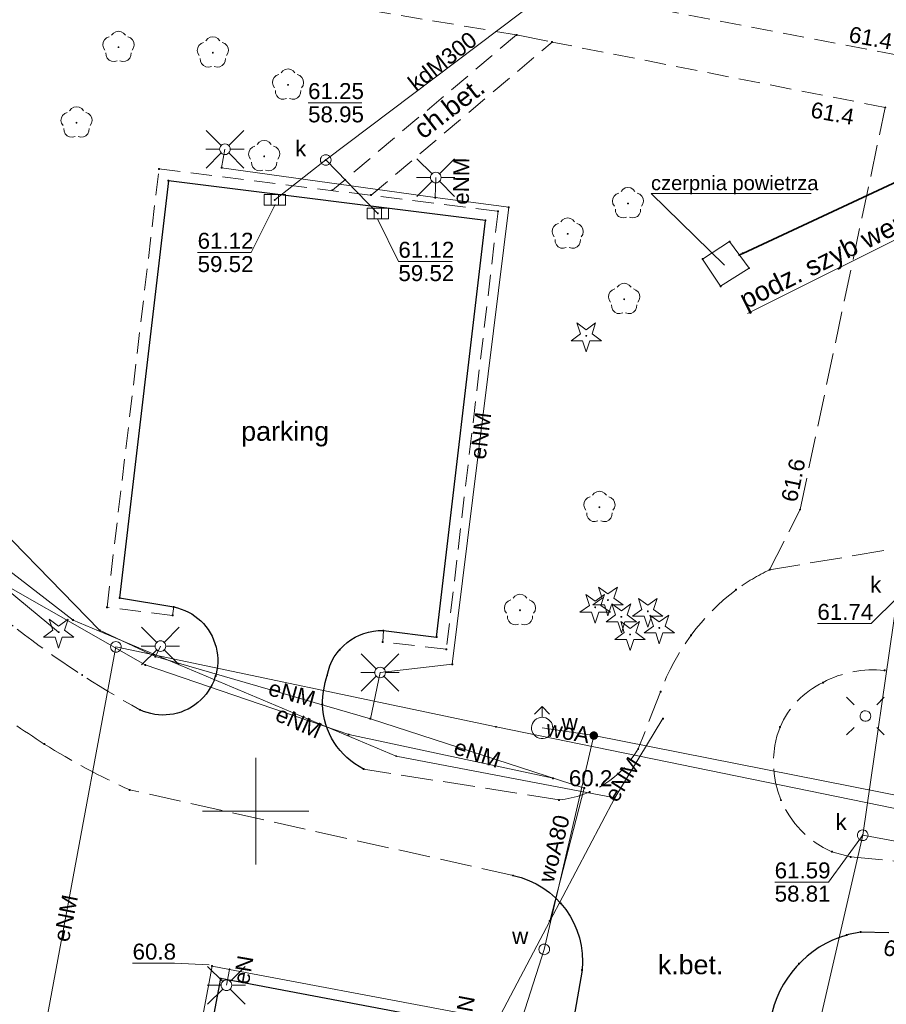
# Model space of a CAD drawing. Header units: millimetres. Extents: x 6421400 to 6424255, y 5791334 to 5793836.
# Tile 20 of 101: x 6422639 to 6422680, y 5792791 to 5792837. Entities that reach past the tile are written whole.
import ezdxf
from ezdxf.enums import TextEntityAlignment as Align

# ---------------------------------------------------------------- set-up
doc = ezdxf.new("R2010")
doc.units = ezdxf.units.MM
doc.linetypes.add('PRZER2-1', pattern=[1.5, 1, -0.5])
doc.linetypes.add('PRZER3-1', pattern=[2, 1.5, -0.5])
doc.layers.get('0').update_dxf_attribs({"color": 252})
for name, color, linetype, lineweight in [('GSLKOC', 252, 'Continuous', 18), ('GSLKOU', 252, 'Continuous', 18), ('GSLKRW', 252, 'Continuous', 25), ('GSLRIN', 252, 'Continuous', 18), ('GSPPRB', 252, 'Continuous', 18), ('GSPRDI', 252, 'Continuous', 18), ('GSPRDL', 252, 'Continuous', 18), ('GSSINN', 252, 'Continuous', 18), ('GTGTXT_O', 252, 'Continuous', 18), ('GULENN', 252, 'Continuous', 18), ('GULENN_O', 252, 'Continuous', 18), ('GULIOR', 252, 'Continuous', 25), ('GULKDP', 252, 'Continuous', 18), ('GULKDP_O', 252, 'Continuous', 18), ('GULKPP', 252, 'Continuous', 18), ('GULWOP', 252, 'Continuous', 18), ('GULWOP_O', 252, 'Continuous', 18), ('GUPISL', 252, 'Continuous', 18), ('GUPKKS', 252, 'Continuous', 18), ('GUPKSD', 252, 'Continuous', 18), ('GUPKSD_O', 252, 'Continuous', 18), ('GUPKWZ', 252, 'Continuous', 13), ('GUPKWZ_O', 252, 'Continuous', 13), ('GUPWDT', 252, 'Continuous', 18), ('GUPWSD', 252, 'Continuous', 18), ('GUPWSD_O', 252, 'Continuous', 18), ('Ramka sekcyjna', 252, 'Continuous', 18)]:
    doc.layers.add(name, color=color, linetype=linetype, lineweight=lineweight)
for name, color, linetype in [('GSPWPN', 252, 'Continuous'), ('GSPWPN_O', 252, 'Continuous'), ('GUPESH', 252, 'Continuous'), ('GUPESH_O', 252, 'Continuous'), ('GUPKSH', 252, 'Continuous'), ('GUPKSH_O', 252, 'Continuous'), ('GUPWZA', 252, 'Continuous'), ('GUPWZA_O', 252, 'Continuous'), ('xref', 252, 'Continuous')]:
    doc.layers.add(name, color=color, linetype=linetype)
doc.styles.add('Arial', font='arial.ttf')

# ---------------------------------------------------------------- blocks, each defined once
blk = doc.blocks.new('GSPRDL1')
blk.add_hatch(color=0).paths.add_polyline_path([(-0.045, 0), (-0.042798, -0.013906), (-0.036406, -0.02645), (-0.02645, -0.036406), (-0.013906, -0.042798), (0, -0.045), (0.013906, -0.042798), (0.02645, -0.036406), (0.036406, -0.02645), (0.042798, -0.013906), (0.045, 0), (0.042798, 0.013906), (0.036406, 0.02645), (0.02645, 0.036406), (0.013906, 0.042798), (0, 0.045), (-0.013906, 0.042798), (-0.02645, 0.036406), (-0.036406, 0.02645), (-0.042798, 0.013906)])
at = {"color": 0}
for points in [[(-0.646351, 0.068773), (-0.677512, 0.194901), (-0.663766, 0.324092), (-0.606763, 0.440839), (-0.513345, 0.531129), (-0.394725, 0.584125), (-0.265141, 0.593465)], [(-0.134326, 0.635969), (-0.024001, 0.70458), (0.103115, 0.731429), (0.231763, 0.713292), (0.346501, 0.652348), (0.433559, 0.55591), (0.482485, 0.435555)], [(0.563333, 0.324277), (0.662679, 0.240553), (0.727494, 0.127956), (0.75, 0), (0.727494, -0.127956), (0.662679, -0.240553), (0.563333, -0.324277)], [(-0.265141, -0.593465), (-0.394725, -0.584125), (-0.513345, -0.531129), (-0.606763, -0.440839), (-0.663766, -0.324092), (-0.677512, -0.194901), (-0.646351, -0.068773)], [(0.482485, -0.435555), (0.433559, -0.55591), (0.346501, -0.652348), (0.231763, -0.713292), (0.103115, -0.731429), (-0.024001, -0.70458), (-0.134326, -0.635969)]]:
    blk.add_lwpolyline(points, dxfattribs=at)
blk = doc.blocks.new('GSPRDI1')
blk.add_hatch(color=0).paths.add_polyline_path([(-0.045, 0), (-0.042798, -0.013906), (-0.036406, -0.02645), (-0.02645, -0.036406), (-0.013906, -0.042798), (0, -0.045), (0.013906, -0.042798), (0.02645, -0.036406), (0.036406, -0.02645), (0.042798, -0.013906), (0.045, 0), (0.042798, 0.013906), (0.036406, 0.02645), (0.02645, 0.036406), (0.013906, 0.042798), (0, 0.045), (-0.013906, 0.042798), (-0.02645, 0.036406), (-0.036406, 0.02645), (-0.042798, 0.013906)])
at = {"color": 0}
blk.add_lwpolyline([(0.088531, -0.272471), (-0.231778, -0.713338), (-0.231778, -0.168396), (-0.750048, 0), (-0.231778, 0.168396), (-0.231778, 0.713338), (0.088531, 0.272471), (0.606801, 0.440867), (0.286493, 0), (0.606801, -0.440867)], close=True, dxfattribs=at)
blk = doc.blocks.new('GSPWPN1')
blk.add_hatch(color=0).paths.add_polyline_path([(0, 0.045), (-0.011647, 0.043467), (-0.0225, 0.038971), (-0.03182, 0.03182), (-0.038971, 0.0225), (-0.043467, 0.011647), (-0.045, 0), (-0.043467, -0.011647), (-0.038971, -0.0225), (-0.03182, -0.03182), (-0.0225, -0.038971), (-0.011647, -0.043467), (0, -0.045), (0.011647, -0.043467), (0.0225, -0.038971), (0.03182, -0.03182), (0.038971, -0.0225), (0.043467, -0.011647), (0.045, 0), (0.043467, 0.011647), (0.038971, 0.0225), (0.03182, 0.03182), (0.0225, 0.038971), (0.011647, 0.043467)])
blk = doc.blocks.new('GUPESH1')
blk.add_hatch(color=0).paths.add_polyline_path([(0, 0.045), (-0.011647, 0.043467), (-0.0225, 0.038971), (-0.03182, 0.03182), (-0.038971, 0.0225), (-0.043467, 0.011647), (-0.045, 0), (-0.043467, -0.011647), (-0.038971, -0.0225), (-0.03182, -0.03182), (-0.0225, -0.038971), (-0.011647, -0.043467), (0, -0.045), (0.011647, -0.043467), (0.0225, -0.038971), (0.03182, -0.03182), (0.038971, -0.0225), (0.043467, -0.011647), (0.045, 0), (0.043467, 0.011647), (0.038971, 0.0225), (0.03182, 0.03182), (0.0225, 0.038971), (0.011647, 0.043467)])
blk = doc.blocks.new('GUPKSH1')
blk.add_hatch(color=0).paths.add_polyline_path([(0, 0.045), (-0.011647, 0.043467), (-0.0225, 0.038971), (-0.03182, 0.03182), (-0.038971, 0.0225), (-0.043467, 0.011647), (-0.045, 0), (-0.043467, -0.011647), (-0.038971, -0.0225), (-0.03182, -0.03182), (-0.0225, -0.038971), (-0.011647, -0.043467), (0, -0.045), (0.011647, -0.043467), (0.0225, -0.038971), (0.03182, -0.03182), (0.038971, -0.0225), (0.043467, -0.011647), (0.045, 0), (0.043467, 0.011647), (0.038971, 0.0225), (0.03182, 0.03182), (0.0225, 0.038971), (0.011647, 0.043467)])
blk = doc.blocks.new('GUPWZA1')
blk.add_hatch(color=0).paths.add_polyline_path([(0, 0.2), (-0.051764, 0.193185), (-0.1, 0.173205), (-0.141421, 0.141421), (-0.173205, 0.1), (-0.193185, 0.051764), (-0.2, 0), (-0.193185, -0.051764), (-0.173205, -0.1), (-0.141421, -0.141421), (-0.1, -0.173205), (-0.051764, -0.193185), (0, -0.2), (0.051764, -0.193185), (0.1, -0.173205), (0.141421, -0.141421), (0.173205, -0.1), (0.193185, -0.051764), (0.2, 0), (0.193185, 0.051764), (0.173205, 0.1), (0.141421, 0.141421), (0.1, 0.173205), (0.051764, 0.193185)])
blk = doc.blocks.new('GUPWDT1')
at = {"color": 0}
blk.add_lwpolyline([(0.5, 0), (0.492404, -0.086824), (0.469846, -0.17101), (0.433013, -0.25), (0.383022, -0.321394), (0.321394, -0.383022), (0.25, -0.433013), (0.17101, -0.469846), (0.086824, -0.492404), (0, -0.5), (-0.086824, -0.492404), (-0.17101, -0.469846), (-0.25, -0.433013), (-0.32743, -0.377875), (-0.393027, -0.309079), (-0.444418, -0.229113), (-0.479746, -0.140866), (-0.497736, -0.047528), (-0.497736, 0.047528), (-0.479746, 0.140866), (-0.444418, 0.229113), (-0.393027, 0.309079), (-0.32743, 0.377875), (-0.25, 0.433013), (-0.163534, 0.4725), (-0.071157, 0.494911), (0.023791, 0.499434), (0.117879, 0.485906), (0.207708, 0.454816), (0.290028, 0.407288), (0.361867, 0.34504), (0.420627, 0.27032), (0.464184, 0.185831), (0.490964, 0.094626)], close=True, dxfattribs=at)
for points in [[(0.5, 0), (1, 0)], [(0.646447, 0.353553), (1, 0), (0.646447, -0.353553)]]:
    blk.add_lwpolyline(points, dxfattribs=at)
blk = doc.blocks.new('GUPWSD1_1')
at = {"color": 0}
blk.add_lwpolyline([(0.25, 0), (0.241481, -0.064705), (0.216506, -0.125), (0.176777, -0.176777), (0.125, -0.216506), (0.064705, -0.241481), (0, -0.25), (-0.064705, -0.241481), (-0.125, -0.216506), (-0.176777, -0.176777), (-0.216506, -0.125), (-0.241481, -0.064705), (-0.25, 0), (-0.241481, 0.064705), (-0.216506, 0.125), (-0.176777, 0.176777), (-0.125, 0.216506), (-0.064705, 0.241481), (0, 0.25), (0.064705, 0.241481), (0.125, 0.216506), (0.176777, 0.176777), (0.216506, 0.125), (0.241481, 0.064705)], close=True, dxfattribs=at)
blk = doc.blocks.new('GUPKKS1')
at = {"color": 0}
blk.add_lwpolyline([(0.5, -0.25), (-0.5, -0.25), (-0.5, 0.25), (0.5, 0.25)], close=True, dxfattribs=at)
for points in [[(-0.175, -0.25), (-0.175, 0.25)], [(0.175, -0.25), (0.175, 0.25)]]:
    blk.add_lwpolyline(points, dxfattribs=at)
blk = doc.blocks.new('GUPKSD1_1')
at = {"color": 0}
blk.add_lwpolyline([(0.25, 0), (0.241481, -0.064705), (0.216506, -0.125), (0.176777, -0.176777), (0.125, -0.216506), (0.064705, -0.241481), (0, -0.25), (-0.064705, -0.241481), (-0.125, -0.216506), (-0.176777, -0.176777), (-0.216506, -0.125), (-0.241481, -0.064705), (-0.25, 0), (-0.241481, 0.064705), (-0.216506, 0.125), (-0.176777, 0.176777), (-0.125, 0.216506), (-0.064705, 0.241481), (0, 0.25), (0.064705, 0.241481), (0.125, 0.216506), (0.176777, 0.176777), (0.216506, 0.125), (0.241481, 0.064705)], close=True, dxfattribs=at)
blk = doc.blocks.new('GUPISL1_2')
at = {"color": 0}
for points in [[(-0.176777, 0.176777), (-0.883883, 0.883883)], [(0, 0.25), (0, 0.9)], [(0.176777, 0.176777), (0.883883, 0.883883)], [(-0.176777, -0.176777), (-0.883883, -0.883883)], [(0, -0.25), (0, -0.9)], [(0.176777, -0.176777), (0.883883, -0.883883)]]:
    blk.add_lwpolyline(points, dxfattribs=at)
blk.add_lwpolyline([(0.25, 0), (0.241481, -0.064705), (0.216506, -0.125), (0.176777, -0.176777), (0.125, -0.216506), (0.064705, -0.241481), (0, -0.25), (-0.064705, -0.241481), (-0.125, -0.216506), (-0.176777, -0.176777), (-0.216506, -0.125), (-0.241481, -0.064705), (-0.25, 0), (-0.241481, 0.064705), (-0.216506, 0.125), (-0.176777, 0.176777), (-0.125, 0.216506), (-0.064705, 0.241481), (0, 0.25), (0.064705, 0.241481), (0.125, 0.216506), (0.176777, 0.176777), (0.216506, 0.125), (0.241481, 0.064705)], close=True, dxfattribs=at)
blk = doc.blocks.new('GUPISL1_4')
at = {"color": 0}
blk.add_lwpolyline([(0.25, 0), (0.241481, -0.064705), (0.216506, -0.125), (0.176777, -0.176777), (0.125, -0.216506), (0.064705, -0.241481), (0, -0.25), (-0.064705, -0.241481), (-0.125, -0.216506), (-0.176777, -0.176777), (-0.216506, -0.125), (-0.241481, -0.064705), (-0.25, 0), (-0.241481, 0.064705), (-0.216506, 0.125), (-0.176777, 0.176777), (-0.125, 0.216506), (-0.064705, 0.241481), (0, 0.25), (0.064705, 0.241481), (0.125, 0.216506), (0.176777, 0.176777), (0.216506, 0.125), (0.241481, 0.064705)], close=True, dxfattribs=at)
blk = doc.blocks.new('GUPISL1_10')
at = {"color": 0}
for points in [[(-0.883883, 0.883883), (-0.53033, 0.53033)], [(0.883883, 0.883883), (0.53033, 0.53033)], [(-0.883883, -0.883883), (-0.53033, -0.53033)], [(0.883883, -0.883883), (0.53033, -0.53033)]]:
    blk.add_lwpolyline(points, dxfattribs=at)
blk.add_lwpolyline([(0.25, 0), (0.234922, -0.085505), (0.19151, -0.160697), (0.125, -0.216507), (0.064705, -0.241482), (0, -0.25), (-0.064705, -0.241482), (-0.125, -0.216507), (-0.183262, -0.170042), (-0.225242, -0.10847), (-0.247207, -0.03726), (-0.247207, 0.03726), (-0.225242, 0.10847), (-0.183262, 0.170042), (-0.125, 0.216507), (-0.05563, 0.243732), (0.018682, 0.2493), (0.091335, 0.232718), (0.155872, 0.195458), (0.20656, 0.14083), (0.238893, 0.07369)], close=True, dxfattribs=at)
blk = doc.blocks.new('GUPKWZ1_1')
at = {"color": 0}
blk.add_lwpolyline([(0.25, 0), (0.241481, -0.064705), (0.216506, -0.125), (0.176777, -0.176777), (0.125, -0.216506), (0.064705, -0.241481), (0, -0.25), (-0.064705, -0.241481), (-0.125, -0.216506), (-0.176777, -0.176777), (-0.216506, -0.125), (-0.241481, -0.064705), (-0.25, 0), (-0.241481, 0.064705), (-0.216506, 0.125), (-0.176777, 0.176777), (-0.125, 0.216506), (-0.064705, 0.241481), (0, 0.25), (0.064705, 0.241481), (0.125, 0.216506), (0.176777, 0.176777), (0.216506, 0.125), (0.241481, 0.064705)], close=True, dxfattribs=at)
blk = doc.blocks.new('GSPPRB0')
at = {"color": 0, "lineweight": 18}
blk.add_lwpolyline([(-0.007955, 0.0225), (0.007955, 0.0225), (0.0225, 0.007955), (0.0225, -0.007955), (0.007955, -0.0225), (-0.007955, -0.0225), (-0.0225, -0.007955), (-0.0225, 0.007955)], close=True, dxfattribs=at)
blk = doc.blocks.new('G$CC51CC4AD')
at = {"layer": 'GSLKOC', "linetype": 'PRZER2-1', "lineweight": 18, "elevation": 10.18}
for points in [[(6422680.16, 5792835.52), (6422662.654, 5792838.875), (6422638.87, 5792842.86), (6422638.441, 5792843.457), (6422630.494, 5792852.495)], [(6422662.251, 5792836.469), (6422637.01, 5792840.7), (6422636.055, 5792843.721), (6422628.871, 5792851.815)], [(6422662.251, 5792836.469), (6422653.604, 5792829.174)], [(6422655.421, 5792828.941), (6422663.915, 5792836.128)], [(6422679.56, 5792833.06), (6422663.915, 5792836.128)], [(6422646.153, 5792809.594), (6422646.096, 5792809.195), (6422643.022, 5792809.582), (6422645.46, 5792830.174), (6422661.379, 5792828.182), (6422658.951, 5792807.61), (6422655.967, 5792807.954), (6422655.996, 5792808.484)]]:
    blk.add_lwpolyline(points, dxfattribs=at)
at = {"layer": 'GSLKOU', "linetype": 'PRZER3-1', "lineweight": 18, "elevation": 10.18}
for points in [[(6422662.088, 5792796.979), (6422644.085, 5792801, -0.032783), (6422640.073, 5792803.154, -0.017628), (6422637.16, 5792805.188, -0.040254), (6422633.878, 5792807.879, -0.062219), (6422629.935, 5792812.702, -0.02574), (6422628.118, 5792816.167, -0.023006), (6422626.484, 5792820.348, -0.096979), (6422624.346, 5792832.521), (6422626.225, 5792873.41)], [(6422628.871, 5792851.815), (6422627.941, 5792833.276, 0.034462), (6422628.161, 5792828.93, 0.038534), (6422629.672, 5792822.37, 0.024748), (6422630.976, 5792818.765, 0.041404), (6422632.556, 5792815.445, 0.062196), (6422635.975, 5792810.981, 0.023836), (6422638.802, 5792808.549, 0.036939), (6422644.564, 5792804.762)], [(6422674.13, 5792811.34, 0.047709), (6422672.557, 5792810.401, 0.143415), (6422669.008, 5792805.615), (6422667.958, 5792802.923, -0.239852), (6422664.243, 5792800.53), (6422655.067, 5792801.979)], [(6422679.53, 5792806.612, 0.154692), (6422676.638, 5792806.045, 0.180165), (6422674.619, 5792803.951, 0.401581), (6422677.053, 5792798.095), (6422677.929, 5792797.849), (6422680.49, 5792797.61)]]:
    blk.add_lwpolyline(points, format="xyb", dxfattribs=at)
for points in [[(6422662.251, 5792836.469), (6422663.915, 5792836.128)], [(6422681.46, 5792812.57), (6422674.13, 5792811.34), (6422675.56, 5792814.17), (6422679.56, 5792833.06)]]:
    blk.add_lwpolyline(points, dxfattribs=at)
at = {"layer": 'GSLKRW', "linetype": 'Continuous', "lineweight": 25, "elevation": 10.18}
for points in [[(6422655.067, 5792801.979, -0.273384), (6422653.132, 5792805.015, -0.073625), (6422653.357, 5792806.382, -0.368177), (6422655.996, 5792808.484), (6422658.491, 5792808.178), (6422660.791, 5792827.752), (6422645.9, 5792829.616), (6422643.61, 5792810.021), (6422646.153, 5792809.594, -1.130572), (6422644.564, 5792804.762)], [(6422662.088, 5792796.979, -0.382083), (6422665.327, 5792792.538), (6422664.713, 5792789.048), (6422662.184, 5792775.48)], [(6422679.73, 5792794.29), (6422678.404, 5792794.319, 0.033495), (6422677.752, 5792794.181, 0.287324), (6422674.178, 5792790.215), (6422673.655, 5792787.364), (6422671.126, 5792773.806)]]:
    blk.add_lwpolyline(points, format="xyb", dxfattribs=at)
blk.add_lwpolyline([(6422664.713, 5792789.048), (6422648.354, 5792792.138), (6422640.456, 5792750.339), (6422682.285, 5792742.391), (6422690.144, 5792784.241), (6422673.655, 5792787.364)], dxfattribs=at)
at = {"layer": 'GSLRIN', "linetype": 'Continuous', "lineweight": 18, "elevation": 10.1}
blk.add_lwpolyline([(6422629.59, 5792828.85), (6422632.14, 5792819.17), (6422637.36, 5792811.2), (6422640.75, 5792808.41)], dxfattribs=at)
at = {"layer": 'GSSINN', "linetype": 'Continuous', "lineweight": 18, "elevation": 10.3}
blk.add_lwpolyline([(6422670.98, 5792825.94), (6422672.25, 5792826.76), (6422673.17, 5792825.51), (6422671.83, 5792824.66)], close=True, dxfattribs=at)
at = {"layer": 'GTGTXT_O', "linetype": 'Continuous', "lineweight": 13, "elevation": 10.8, "flags": 128}
for points in [[(6422682.044, 5792830.386), (6422681.47, 5792827.557), (6422673.096, 5792823.375)], [(6422672.013, 5792825.651), (6422668.562, 5792829.019), (6422676.082, 5792829.019)]]:
    blk.add_lwpolyline(points, dxfattribs=at)
at = {"layer": 'GULENN', "linetype": 'Continuous', "lineweight": 18, "elevation": 10.18}
for points in [[(6422663.96, 5792801.55), (6422654.372, 5792803.602), (6422644.818, 5792806.87), (6422635.64, 5792812.1), (6422631.226, 5792824.053), (6422629.971, 5792835.298), (6422631.017, 5792853.577), (6422634.85, 5792854.83), (6422632.92, 5792861.883), (6422632.31, 5792875.802), (6422632.566, 5792888.349), (6422643.432, 5792887.705), (6422643.59, 5792899.56), (6422642.738, 5792900.484), (6422633.704, 5792918.946), (6422634.35, 5792930.652)], [(6422630.74, 5792846.998), (6422630.357, 5792833.775), (6422631.358, 5792825.647), (6422636.251, 5792815.088), (6422636.098, 5792813.094), (6422641.424, 5792808.979), (6422656.597, 5792802.586), (6422666.863, 5792800.635)], [(6422648.558, 5792831.098), (6422648.402, 5792830.23), (6422658.43, 5792828.826), (6422661.882, 5792828.373), (6422659.228, 5792806.904), (6422655.84, 5792806.516), (6422655.39, 5792804.344)], [(6422658.43, 5792828.826), (6422658.457, 5792829.766)], [(6422655.39, 5792804.344), (6422645.29, 5792807.26), (6422642.672, 5792808.498), (6422636.251, 5792815.088)], [(6422634.02, 5792756.96), (6422638.709, 5792782.227), (6422643.439, 5792807.719)], [(6422661.319, 5792751.395), (6422671.229, 5792749.525), (6422701.74, 5792744.143), (6422706.574, 5792768.615), (6422711.825, 5792793.888), (6422685.306, 5792799.044), (6422661.286, 5792803.963), (6422643.439, 5792807.719)], [(6422645.29, 5792807.26), (6422645.529, 5792807.755)], [(6422655.39, 5792804.344), (6422665.424, 5792801.089), (6422663.809, 5792794.836)], [(6422669.12, 5792804.348), (6422666.863, 5792800.635)], [(6422666.863, 5792800.635), (6422663.809, 5792794.836), (6422641.517, 5792752.484)], [(6422661.262, 5792745.877), (6422650.994, 5792747.826), (6422639.869, 5792749.94), (6422641.963, 5792761.035), (6422643.912, 5792771.343), (6422645.872, 5792781.67), (6422647.955, 5792792.726), (6422648.772, 5792792.571), (6422659.09, 5792790.621), (6422669.358, 5792788.683), (6422677.173, 5792787.199)], [(6422648.772, 5792792.571), (6422648.629, 5792791.823)]]:
    blk.add_lwpolyline(points, dxfattribs=at)
at = {"layer": 'GULIOR', "linetype": 'Continuous', "lineweight": 35, "elevation": 10.18}
blk.add_lwpolyline([(6422689.666, 5792834.045), (6422688.874, 5792833.664), (6422672.868, 5792826.205), (6422672.71, 5792826.135)], dxfattribs=at)
at = {"layer": 'GULKDP', "linetype": 'Continuous', "lineweight": 18, "elevation": 10.18}
for points in [[(6422653.29, 5792830.591), (6422667.529, 5792841.35)], [(6422716.32, 5792821.4), (6422715.58, 5792811.12), (6422710.61, 5792792.95), (6422678.5, 5792798.87), (6422680.12, 5792810.02), (6422685.71, 5792837.86), (6422685.8, 5792838.35)], [(6422653.29, 5792830.591), (6422650.895, 5792828.714)], [(6422653.29, 5792830.591), (6422655.735, 5792828.085)]]:
    blk.add_lwpolyline(points, dxfattribs=at)
at = {"layer": 'GULKPP', "linetype": 'Continuous', "lineweight": 18, "elevation": 10.18}
blk.add_lwpolyline([(6422678.5, 5792798.87), (6422673.281, 5792776.217)], dxfattribs=at)
at = {"layer": 'GULWOP', "linetype": 'Continuous', "lineweight": 18, "elevation": 10.18}
for points in [[(6422663.449, 5792803.914), (6422665.875, 5792803.552)], [(6422665.875, 5792803.552), (6422663.548, 5792793.51)], [(6422698.254, 5792797.148), (6422665.875, 5792803.552)], [(6422663.548, 5792793.51), (6422659.963, 5792782.313)]]:
    blk.add_lwpolyline(points, dxfattribs=at)
at = {"layer": 'GUPESH_O', "linetype": 'Continuous', "lineweight": 13, "elevation": 10.8, "flags": 128}
blk.add_lwpolyline([(6422647.819, 5792792.777), (6422646.182, 5792792.856), (6422644.222, 5792792.856)], dxfattribs=at)
at = {"layer": 'GUPKSH_O', "linetype": 'Continuous', "lineweight": 13, "elevation": 10.8, "flags": 128}
for points in [[(6422652.461, 5792833.283), (6422654.981, 5792833.283)], [(6422650.92, 5792828.498), (6422649.796, 5792826.25), (6422647.276, 5792826.25)], [(6422655.727, 5792827.833), (6422656.702, 5792825.825), (6422659.222, 5792825.825)], [(6422680.12, 5792810.02), (6422678.893, 5792808.816), (6422676.373, 5792808.816)], [(6422678.497, 5792798.866), (6422676.888, 5792796.674), (6422674.368, 5792796.674)]]:
    blk.add_lwpolyline(points, dxfattribs=at)
at = {"layer": 'Ramka sekcyjna', "linetype": 'Continuous', "lineweight": 18, "elevation": 100, "flags": 128}
for points in [[(6422650, 5792797.5), (6422650, 5792802.5)], [(6422652.5, 5792800), (6422647.5, 5792800)]]:
    blk.add_lwpolyline(points, dxfattribs=at)
at = {"layer": 'GSPPRB', "linetype": 'Continuous', "lineweight": 18, "rotation": 90}
for p in [(6422662.251, 5792836.469, 10.28), (6422663.915, 5792836.128, 10.28), (6422645.46, 5792830.174, 10.28), (6422648.402, 5792830.23, 10.28), (6422645.9, 5792829.616, 10.28), (6422653.604, 5792829.174, 10.28), (6422655.421, 5792828.941, 10.28), (6422658.43, 5792828.826, 10.28), (6422661.379, 5792828.182, 10.28), (6422661.882, 5792828.373, 10.28), (6422660.791, 5792827.752, 10.28), (6422672.25, 5792826.76, 10.28), (6422672.868, 5792826.205, 10.28), (6422670.98, 5792825.94, 10.28), (6422672.71, 5792826.135, 10.28), (6422673.17, 5792825.51, 10.28), (6422671.83, 5792824.66, 10.28), (6422674.13, 5792811.34, 10.28), (6422643.61, 5792810.021, 10.28), (6422672.557, 5792810.401, 10.28), (6422643.022, 5792809.582, 10.28), (6422646.153, 5792809.594, 10.28), (6422646.096, 5792809.195, 10.28), (6422641.424, 5792808.979, 10.28), (6422642.672, 5792808.498, 10.28), (6422655.996, 5792808.484, 10.28), (6422658.491, 5792808.178, 10.28), (6422670.437, 5792808.259, 10.28), (6422655.967, 5792807.954, 10.28), (6422645.29, 5792807.26, 10.28), (6422653.939, 5792807.581, 10.28), (6422658.951, 5792807.61, 10.28), (6422644.818, 5792806.87, 10.28), (6422659.228, 5792806.904, 10.28), (6422641.853, 5792806.392, 10.28), (6422648.115, 5792806.357, 10.28), (6422653.357, 5792806.382, 10.28), (6422679.53, 5792806.612, 10.28), (6422676.638, 5792806.045, 10.28), (6422669.008, 5792805.615, 10.28), (6422653.132, 5792805.015, 10.28), (6422644.564, 5792804.762, 10.28), (6422655.39, 5792804.344, 10.28), (6422669.12, 5792804.348, 10.28), (6422654.372, 5792803.602, 10.28), (6422661.286, 5792803.963, 10.28), (6422674.619, 5792803.951, 10.28), (6422640.073, 5792803.154, 10.28), (6422667.958, 5792802.923, 10.28), (6422656.597, 5792802.586, 10.28), (6422655.067, 5792801.979, 10.28), (6422663.96, 5792801.55, 10.28), (6422644.085, 5792801, 10.28), (6422665.424, 5792801.089, 10.28), (6422665.681, 5792800.904, 10.28), (6422664.243, 5792800.53, 10.28), (6422666.863, 5792800.635, 10.28), (6422674.667, 5792800.519, 10.28), (6422677.053, 5792798.095, 10.28), (6422677.929, 5792797.849, 10.28), (6422662.088, 5792796.979, 10.28), (6422664.314, 5792795.677, 10.28), (6422663.809, 5792794.836, 10.28), (6422678.404, 5792794.319, 10.28), (6422677.752, 5792794.181, 10.28), (6422647.955, 5792792.726, 10.28), (6422648.772, 5792792.571, 10.28), (6422665.327, 5792792.538, 10.28), (6422675.516, 5792792.841, 10.28), (6422648.354, 5792792.138, 10.28)]:
    blk.add_blockref('GSPPRB0', p, dxfattribs=at)
at = {"layer": 'GSPRDI', "linetype": 'Continuous', "lineweight": 18, "rotation": 90}
for p in [(6422665.52, 5792822.33, 10.12), (6422666.54, 5792809.92, 10.12), (6422665.94, 5792809.58, 10.12), (6422667.17, 5792809.13, 10.12), (6422668.41, 5792809.39, 10.12), (6422668.95, 5792808.61, 10.12), (6422640.75, 5792808.41, 10.12), (6422667.58, 5792808.3, 10.12)]:
    blk.add_blockref('GSPRDI1', p, dxfattribs=at)
at = {"layer": 'GSPRDL', "linetype": 'Continuous', "lineweight": 18, "rotation": 90}
for p in [(6422643.56, 5792835.89, 10.12), (6422647.99, 5792835.63, 10.12), (6422651.52, 5792834.12, 10.12), (6422641.59, 5792832.34, 10.12), (6422650.4, 5792830.76, 10.12), (6422667.48, 5792828.55, 10.12), (6422664.65, 5792827.12, 10.12), (6422667.3, 5792824.05, 10.12), (6422666.14, 5792814.28, 10.12), (6422662.41, 5792809.44, 10.12)]:
    blk.add_blockref('GSPRDL1', p, dxfattribs=at)
at = {"layer": 'GSPWPN', "linetype": 'Continuous', "lineweight": 5, "rotation": 90}
for p in [(6422679.56, 5792833.06, 10.2), (6422675.56, 5792814.17, 10.2)]:
    blk.add_blockref('GSPWPN1', p, dxfattribs=at)
at = {"layer": 'GUPESH', "linetype": 'Continuous', "lineweight": 5, "rotation": 90}
for p in [(6422663.956, 5792801.551, 10.24), (6422647.955, 5792792.726, 10.24)]:
    blk.add_blockref('GUPESH1', p, dxfattribs=at)
at = {"layer": 'GUPISL', "linetype": 'Continuous', "lineweight": 18, "rotation": 90}
for name, p in [('GUPISL1_2', (6422648.558, 5792831.098, 10.24)), ('GUPISL1_2', (6422658.457, 5792829.766, 10.24)), ('GUPISL1_2', (6422645.529, 5792807.755, 10.24)), ('GUPISL1_4', (6422643.439, 5792807.719, 10.24)), ('GUPISL1_2', (6422655.84, 5792806.516, 10.24)), ('GUPISL1_10', (6422678.63, 5792804.47, 10.24)), ('GUPISL1_2', (6422648.629, 5792791.823, 10.24))]:
    blk.add_blockref(name, p, dxfattribs=at)
at = {"layer": 'GUPKKS', "linetype": 'Continuous', "lineweight": 18}
for p in [(6422650.895, 5792828.714, 10.24), (6422655.735, 5792828.085, 10.24)]:
    blk.add_blockref('GUPKKS1', p, dxfattribs=at)
at = {"layer": 'GUPKSD', "linetype": 'Continuous', "lineweight": 18, "rotation": 90}
for p in [(6422653.29, 5792830.591, 10.24), (6422678.5, 5792798.87, 10.24)]:
    blk.add_blockref('GUPKSD1_1', p, dxfattribs=at)
at = {"layer": 'GUPKSH', "linetype": 'Continuous', "lineweight": 5, "rotation": 90}
for p in [(6422653.29, 5792830.591, 10.24), (6422650.895, 5792828.714, 10.24), (6422655.735, 5792828.085, 10.24), (6422678.5, 5792798.87, 10.24)]:
    blk.add_blockref('GUPKSH1', p, dxfattribs=at)
at = {"layer": 'GUPKWZ', "linetype": 'Continuous', "lineweight": 13, "rotation": 90}
blk.add_blockref('GUPKWZ1_1', (6422678.5, 5792798.87, 10.25), dxfattribs=at)
at = {"layer": 'GUPWDT', "linetype": 'Continuous', "lineweight": 18, "rotation": 90}
blk.add_blockref('GUPWDT1', (6422663.449, 5792803.914, 10.24), dxfattribs=at)
at = {"layer": 'GUPWSD', "linetype": 'Continuous', "lineweight": 18, "rotation": 90}
blk.add_blockref('GUPWSD1_1', (6422663.548, 5792793.51, 10.24), dxfattribs=at)
at = {"layer": 'GUPWZA', "linetype": 'Continuous', "lineweight": 5, "rotation": 346.0481203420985}
blk.add_blockref('GUPWZA1', (6422665.875, 5792803.552, 10.24), dxfattribs=at)
at = {"layer": 'GSPWPN_O', "linetype": 'Continuous', "lineweight": 0, "style": 'Arial'}
blk.add_text('61.4', height=0.75, rotation=349.6309, dxfattribs=at).set_placement((6422679.811, 5792835.777, 10.8), align=Align.RIGHT)
for s, rotation, p in [('61.4', 349.6309, (6422676.014, 5792832.599, 10.8)), ('61.6', 78.1698, (6422675.399, 5792814.478, 10.8)), ('61.5', 343.527, (6422679.401, 5792793.292, 10.8))]:
    blk.add_text(s, height=0.75, rotation=rotation, dxfattribs=at).set_placement(p)
at = {"layer": 'GTGTXT_O', "linetype": 'Continuous', "lineweight": 0, "style": 'Arial'}
for s, height, rotation, p in [('ch.bet.', 0.9, 37.6774, (6422657.86, 5792831.529, 10.8)), ('czerpnia powietrza', 0.675, 360, (6422668.562, 5792829.174, 10.8)), ('podz. szyb wentyl', 0.9, 26.5377, (6422673.003, 5792823.56, 10.8)), ('parking', 0.9, 360, (6422649.323, 5792817.401, 10.8)), ('k.bet.', 0.9, 360, (6422668.883, 5792792.342, 10.8))]:
    blk.add_text(s, height=height, rotation=rotation, dxfattribs=at).set_placement(p)
at = {"layer": 'GULENN_O', "linetype": 'Continuous', "lineweight": 0, "style": 'Arial'}
for s, rotation, p in [('eNM', 89.3905, (6422660.022, 5792829.593, 10.8)), ('eNM', 82.9527, (6422660.928, 5792817.592, 10.8)), ('eNM', 344.9457, (6422651.61, 5792805.171, 10.8)), ('eNM', 336.0979, (6422651.867, 5792803.84, 10.8)), ('eNM', 342.0279, (6422660.291, 5792802.36, 10.8)), ('eNM', 57.6423, (6422667.549, 5792801.293, 10.8)), ('eNM', 78.4335, (6422641.441, 5792794.898, 10.8)), ('eN', 80.1664, (6422649.789, 5792792.484, 10.8)), ('eN', 79.2869, (6422660.178, 5792790.605, 10.8))]:
    blk.add_text(s, height=0.75, rotation=rotation, dxfattribs=at).set_placement(p, align=Align.CENTER)
at = {"layer": 'GULKDP_O', "linetype": 'Continuous', "lineweight": 0, "style": 'Arial'}
blk.add_text('kdM300', height=0.75, rotation=38.1251, dxfattribs=at).set_placement((6422658.995, 5792834.937, 10.8), align=Align.CENTER)
at = {"layer": 'GULWOP_O', "linetype": 'Continuous', "lineweight": 0, "style": 'Arial'}
for s, rotation, p in [('woA', 350.4582, (6422664.6, 5792803.363, 10.8)), ('woA80', 75.897, (6422664.366, 5792798.152, 10.8))]:
    blk.add_text(s, height=0.75, rotation=rotation, dxfattribs=at).set_placement(p, align=Align.CENTER)
at = {"layer": 'GUPESH_O', "linetype": 'Continuous', "lineweight": 0, "style": 'Arial'}
for s, p in [('60.2', (6422664.706, 5792801.176, 10.8)), ('60.8', (6422644.222, 5792793.029, 10.8))]:
    blk.add_text(s, height=0.75, rotation=360, dxfattribs=at).set_placement(p)
at = {"layer": 'GUPKSD_O', "linetype": 'Continuous', "lineweight": 0, "style": 'Arial'}
for p in [(6422652.377, 5792830.758, 10.8), (6422679.37, 5792810.27, 10.8), (6422677.75, 5792799.12, 10.8)]:
    blk.add_text('k', height=0.75, rotation=360, dxfattribs=at).set_placement(p, align=Align.RIGHT)
at = {"layer": 'GUPKSH_O', "linetype": 'Continuous', "lineweight": 0, "style": 'Arial'}
for s, p in [('61.25', (6422652.461, 5792833.455, 10.8)), ('58.95', (6422652.461, 5792832.36, 10.8)), ('61.12', (6422647.276, 5792826.423, 10.8)), ('61.12', (6422656.702, 5792825.998, 10.8)), ('59.52', (6422647.276, 5792825.328, 10.8)), ('59.52', (6422656.702, 5792824.903, 10.8)), ('61.74', (6422676.373, 5792808.988, 10.8)), ('61.59', (6422674.368, 5792796.846, 10.8)), ('58.81', (6422674.368, 5792795.751, 10.8))]:
    blk.add_text(s, height=0.75, rotation=360, dxfattribs=at).set_placement(p)
at = {"layer": 'GUPKWZ_O', "linetype": 'Continuous', "lineweight": 0, "style": 'Arial'}
for p in [(6422679.37, 5792810.27, 10.8), (6422677.75, 5792799.12, 10.8)]:
    blk.add_text('k', height=0.75, rotation=360, dxfattribs=at).set_placement(p, align=Align.RIGHT)
at = {"layer": 'GUPWSD_O', "linetype": 'Continuous', "lineweight": 0, "style": 'Arial'}
blk.add_text('w', height=0.75, rotation=360, dxfattribs=at).set_placement((6422662.798, 5792793.76, 10.8), align=Align.RIGHT)
at = {"layer": 'GUPWZA_O', "linetype": 'Continuous', "lineweight": 0, "style": 'Arial'}
blk.add_text('w', height=0.75, rotation=360, dxfattribs=at).set_placement((6422665.125, 5792803.802, 10.8), align=Align.RIGHT)

msp = doc.modelspace()

# ---------------------------------------------------------------- block references
at = {"layer": 'xref'}
msp.add_blockref('G$CC51CC4AD', (0, 0), dxfattribs=at)

doc.saveas('drawing.dxf')
